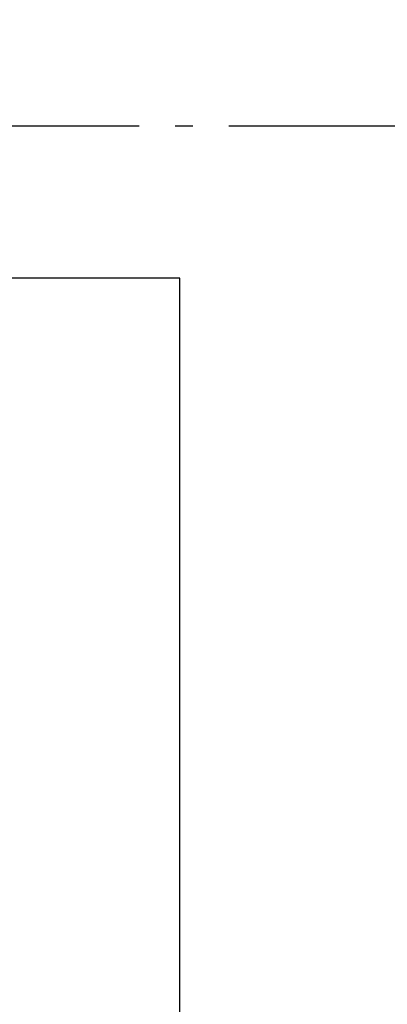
# Model space of a CAD drawing. Header units: millimetres. Extents: x -173281 to 144469, y -85977 to 83288.
# Tile 217 of 256: x -59094 to -58067, y -37867 to -35119. Entities that reach past the tile are written whole.
import ezdxf
from ezdxf.enums import TextEntityAlignment as Align

# ---------------------------------------------------------------- set-up
doc = ezdxf.new("R2010")
doc.units = ezdxf.units.MM
doc.header["$LTSCALE"] = 0.5
doc.header["$MEASUREMENT"] = 0
doc.linetypes.add('Akselinje', pattern=[1500, 1000, -200, 100, -200])
doc.linetypes.add('PLINE', pattern=[0])
doc.layers.add('82-- Modullinjer', color=7, linetype='Continuous')
doc.layers.add('tiltaksgrense', color=7, linetype='Continuous')
doc.styles.add('GENERATED_STYLE_2', font='arial.ttf')
doc.linetypes.add('Tiltaksgrense', pattern='A,0,[6,A-2607.111 Plan 1. etasje1.Shx,S=4.761905,R=0,X=0,Y=0],-1200,0', length=1200)

# ---------------------------------------------------------------- blocks, each defined once
blk = doc.blocks.new('Standard grid marker[177]', base_point=(20939.5, -35416.9))
at = {"layer": '82-- Modullinjer', "linetype": 'Akselinje'}
blk.add_line((20739.5, -35416.9), (-81321.3, -35416.9), dxfattribs=at)
at = {"layer": '82-- Modullinjer', "style": 'GENERATED_STYLE_2'}
for tag, p in [('AC_MarkerText_1_1', (-81898.8, -35456.9)), ('AC_MarkerText_1_0', (21062, -35456.9))]:
    blk.add_attdef(tag, text='', height=175, rotation=90, dxfattribs=at).set_placement(p, align=Align.TOP_CENTER)

msp = doc.modelspace()

# ---------------------------------------------------------------- linework, layer by layer
at = {"layer": 'tiltaksgrense', "linetype": 'Tiltaksgrense', "flags": 128}
msp.add_lwpolyline([(-55178.2, 5360.6), (-61363.2, 5360.6), (-61363.2, 4883.1), (-69171.4, 4883.1), (-69171.4, 5683.1), (-73578.2, 5683.1), (-73578.2, 6183.1), (-74668.2, 6183.1), (-74668.2, 5683.1), (-76568.2, 5683.1), (-76568.2, -11539.4), (-78159.8, -11539.4), (-78159.8, -15016.9), (-80827.2, -15016.9), (-80827.2, -20056.9), (-78159.8, -20056.9), (-78159.8, -23456.9), (-79618.2, -23456.9), (-79618.2, -25816.9), (-78459.8, -25816.9), (-78459.8, -28216.9), (-79618.2, -28216.9), (-79618.2, -30776.9), (-78618.2, -30776.9), (-78618.2, -46935.2), (-65073.2, -46935.2), (-65073.2, -49374.4), (-60100.5, -49374.4), (-60100.5, -43594.5), (-58646.7, -43594.5), (-58646.7, -35840.5), (-59912.9, -35840.5), (-59912.9, -25512.6), (-59928.6, -25512.6), (-59928.6, -1216.9), (-55178.2, -1216.9)], close=True, dxfattribs=at)

# ---------------------------------------------------------------- block references
at = {"layer": '82-- Modullinjer', "linetype": 'PLINE'}
msp.add_blockref('Standard grid marker[177]', (20939.5, -35416.9), dxfattribs=at)

doc.saveas('drawing.dxf')
